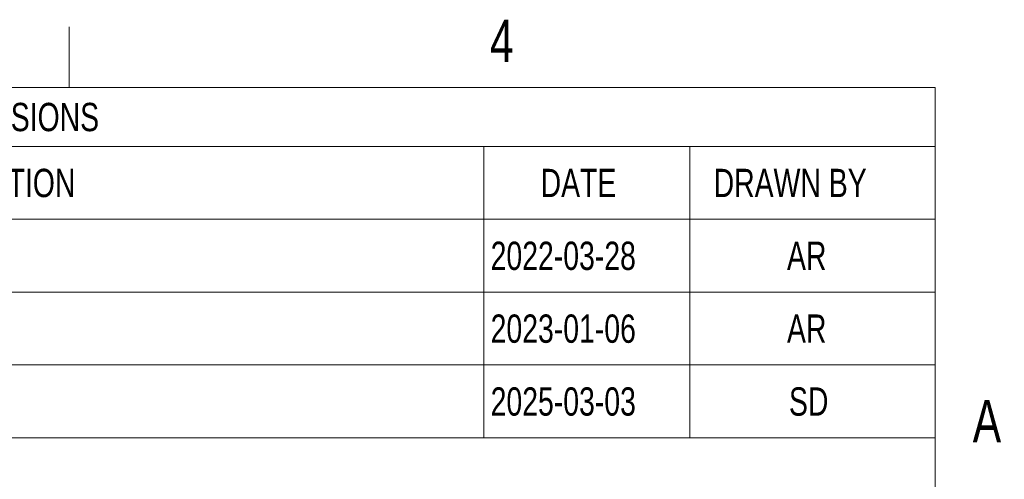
# Model space of a CAD drawing. Header units: millimetres. Extents: x 6 to 366, y 5 to 281.
# Tile 9 of 9: x 268 to 366, y 235 to 281. Entities that reach past the tile are written whole.
import ezdxf

# ---------------------------------------------------------------- set-up
doc = ezdxf.new("R2010")
doc.units = ezdxf.units.MM
doc.header["$LTSCALE"] = 1.333333
doc.layers.add('FORMAT', color=7, linetype='Continuous')
doc.styles.add('SLDTEXTSTYLE0', font='TXT', dxfattribs={"width": 0.75})

# ---------------------------------------------------------------- blocks, each defined once
blk = doc.blocks.new('SW_TABLEANNOTATION_0')
at = {"color": 0, "linetype": 'Continuous', "lineweight": 18}
for p, q in [((37.561, 0), (134.076, 0)), ((134.076, 0), (154.59, 0)), ((154.59, 0), (179.056, 0)), ((179.056, 0), (179.056, -5.89)), ((37.561, -5.89), (134.076, -5.89)), ((134.076, -5.89), (134.076, -13.153)), ((134.076, -5.89), (154.59, -5.89)), ((154.59, -5.89), (154.59, -13.153)), ((154.59, -5.89), (179.056, -5.89)), ((179.056, -5.89), (179.056, -13.153)), ((37.561, -13.153), (134.076, -13.153)), ((134.076, -13.153), (154.59, -13.153)), ((134.076, -13.153), (134.076, -20.418)), ((154.59, -13.153), (179.056, -13.153)), ((154.59, -13.153), (154.59, -20.418)), ((179.056, -13.153), (179.056, -20.418)), ((37.561, -20.418), (134.076, -20.418)), ((134.076, -20.418), (134.076, -27.684)), ((134.076, -20.418), (154.59, -20.418)), ((154.59, -20.418), (154.59, -27.684)), ((154.59, -20.418), (179.056, -20.418)), ((179.056, -20.418), (179.056, -27.684)), ((37.561, -27.684), (134.076, -27.684)), ((134.076, -27.684), (134.076, -34.95)), ((134.076, -27.684), (154.59, -27.684)), ((154.59, -27.684), (154.59, -34.95)), ((154.59, -27.684), (179.056, -27.684)), ((179.056, -27.684), (179.056, -34.95)), ((37.561, -34.95), (134.076, -34.95)), ((134.076, -34.95), (154.59, -34.95)), ((154.59, -34.95), (179.056, -34.95))]:
    blk.add_line(p, q, dxfattribs=at)
at = {"color": 0, "linetype": 'Continuous', "lineweight": 0, "attachment_point": 1, "style": 'SLDTEXTSTYLE0'}
for s, insert, char_height in [('REVISIONS', (80.298, -1.541), 2.8222), ('DESCRIPTION', (74.005, -8.117), 2.82222), ('DATE', (139.729, -8.117), 2.8222), ('DRAWN BY', (156.977, -8.117), 2.8222), ('2022-03-28', (134.743, -15.382), 2.8222), ('AR', (164.288, -15.382), 2.8222), ('ADDED OVERALL CAMERA LENGTH', (38.228, -22.647), 2.82222), ('2023-01-06', (134.743, -22.647), 2.8222), ('AR', (164.288, -22.647), 2.8222), ('2025-03-03', (134.743, -29.913), 2.8222), ('SD', (164.484, -29.913), 2.8222)]:
    blk.add_mtext(s, dxfattribs=dict(at, insert=insert, char_height=char_height))

msp = doc.modelspace()

# ---------------------------------------------------------------- linework, layer by layer
at = {"layer": 'FORMAT', "color": 7, "linetype": 'Continuous', "lineweight": 18}
for p, q in [((272.6, 274.2666667), (272.6, 280.3)), ((13.6, 274.2666667), (358.9333333, 274.2666667)), ((358.9333333, 274.2666667), (358.9333333, 13.6))]:
    msp.add_line(p, q, dxfattribs=at)

# ---------------------------------------------------------------- block references
at = {"color": 7, "linetype": 'Continuous', "lineweight": 0}
msp.add_blockref('SW_TABLEANNOTATION_0', (179.877226, 274.2666667), dxfattribs=at)

# ---------------------------------------------------------------- texts
at = {"layer": 'FORMAT', "char_height": 4.2333333, "attachment_point": 2, "style": 'SLDTEXTSTYLE0'}
for s, insert in [('4', (315.7240393, 281.0214977)), ('A', (364.0956675, 243.1048311))]:
    msp.add_mtext(s, dxfattribs=dict(at, insert=insert))

doc.saveas('drawing.dxf')
